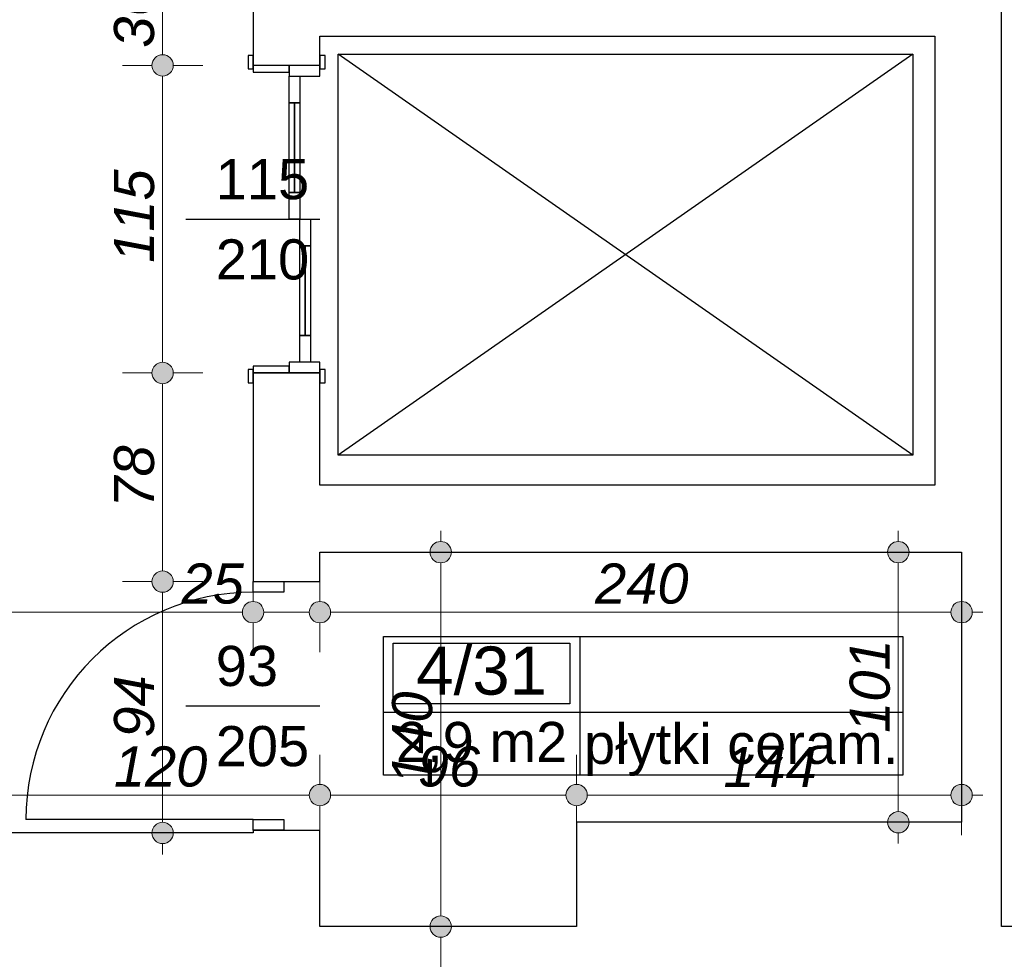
# Model space of a CAD drawing. Header units: millimetres. Extents: x -170998 to -45998, y 10557 to 52557.
# Tile 17 of 92: x -136501 to -132818, y 24347 to 27860. Entities that reach past the tile are written whole.
import ezdxf
from ezdxf.enums import TextEntityAlignment as Align

# ---------------------------------------------------------------- set-up
doc = ezdxf.new("R2010")
doc.units = ezdxf.units.MM
doc.header["$MEASUREMENT"] = 0
for name, color, linetype in [('Drzwi', 7, 'Continuous'), ('Obiekt', 7, 'Continuous'), ('Polilinia', 7, 'Continuous'), ('Strefa', 7, 'Continuous'), ('Słup', 7, 'Continuous'), ('Wymiary', 7, 'Continuous'), ('Ściana', 7, 'Continuous')]:
    doc.layers.add(name, color=color, linetype=linetype)
doc.styles.add('Arial', font='txt')
doc.dimstyles.new('GENERATED_STYLE__1', dxfattribs={"dimtxt": 150, "dimasz": 152, "dimexe": 0.18, "dimexo": 0, "dimgap": 0.09, "dimtad": 1, "dimtih": 1, "dimtoh": 1, "dimlfac": 0.1, "dimzin": 0, "dimdsep": 46, "dimtxsty": 'Arial', "dimblk": 'ARROWHEAD_11', "dimblk1": 'ARROWHEAD_11', "dimblk2": 'ARROWHEAD_11', "dimcen": 0.09, "dimclrd": 114, "dimclre": 114, "dimclrt": 114, "dimazin": 0, "dimtfac": 1, "dimtdec": 4, "dimtmove": 0, "dimatfit": 3, "dimfxl": 1, "dimtolj": 1, "dimtzin": 0, "dimarcsym": 0})
doc.dimstyles.new('GENERATED_STYLE__2', dxfattribs={"dimtxt": 150, "dimasz": 152, "dimexe": 0.18, "dimexo": 0, "dimgap": 0.09, "dimtad": 1, "dimlfac": 0.1, "dimzin": 0, "dimdsep": 46, "dimtxsty": 'Arial', "dimblk": 'ARROWHEAD_11', "dimblk1": 'ARROWHEAD_11', "dimblk2": 'ARROWHEAD_11', "dimcen": 0.09, "dimclrd": 114, "dimclre": 114, "dimclrt": 114, "dimazin": 0, "dimtfac": 1, "dimtdec": 4, "dimtmove": 0, "dimatfit": 3, "dimfxl": 1, "dimtolj": 1, "dimtzin": 0, "dimarcsym": 0})

# ---------------------------------------------------------------- blocks, each defined once
blk = doc.blocks.new('_4_31_31', base_point=(-134406.3, 25271.5))
at = {"layer": 'Strefa'}
for p, q in [((-135140.3, 25554.4), (-133198.1, 25554.4)), ((-135140.3, 25035.8), (-135140.3, 25554.4)), ((-135103.6, 25528.4), (-134443, 25528.4)), ((-135103.6, 25302.1), (-135103.6, 25528.4)), ((-134443, 25528.4), (-134443, 25302.1)), ((-134406.3, 25554.4), (-134406.3, 25035.8)), ((-133198.1, 25554.4), (-133198.1, 25035.8)), ((-135140.3, 25271.5), (-133198.1, 25271.5)), ((-134443, 25302.1), (-135103.6, 25302.1)), ((-133198.1, 25035.8), (-135140.3, 25035.8))]:
    blk.add_line(p, q, dxfattribs=at)
at = {"layer": 'Strefa', "style": 'Arial'}
for tag, height, p in [('ROOM_NUMBER', 180, (-134773.3, 25426.4)), ('ROOM_CALC_AREA', 150, (-134773.3, 25159.4)), ('floor_f', 150, (-133802.2, 25152.4))]:
    blk.add_attdef(tag, text='', height=height, dxfattribs=at).set_placement(p, align=Align.MIDDLE_CENTER)
blk = doc.blocks.new('*D128')
at = {"layer": 'Wymiary', "linetype": 'Continuous', "lineweight": 13}
for points in [[(-136158, 23947.8), (-136161.1, 23963.1), (-136169.7, 23976.1), (-136182.7, 23984.7), (-136198, 23987.8), (-136213.3, 23984.7), (-136226.3, 23976.1), (-136235, 23963.1), (-136238, 23947.8), (-136235, 23932.5), (-136226.3, 23919.5), (-136213.3, 23910.8), (-136198, 23907.8), (-136182.7, 23910.8), (-136169.7, 23919.5), (-136161.1, 23932.5)], [(-129208, 23947.8), (-129211.1, 23963.1), (-129219.7, 23976.1), (-129232.7, 23984.7), (-129248, 23987.8), (-129263.3, 23984.7), (-129276.3, 23976.1), (-129285, 23963.1), (-129288, 23947.8), (-129285, 23932.5), (-129276.3, 23919.5), (-129263.3, 23910.8), (-129248, 23907.8), (-129232.7, 23910.8), (-129219.7, 23919.5), (-129211.1, 23932.5)]]:
    blk.add_hatch(color=114, dxfattribs=at).paths.add_polyline_path(points)
at = {"layer": 'Wymiary', "color": 114, "lineweight": 13}
for p, q in [((-136198, 23987.8), (-136198, 24097.8)), ((-129248, 23987.8), (-129248, 24097.8)), ((-136158, 23947.8), (-129288, 23947.8)), ((-136198, 23797.8), (-136198, 23907.8)), ((-129248, 23797.8), (-129248, 23907.8))]:
    blk.add_line(p, q, dxfattribs=at)
for centre in [(-136198, 23947.8), (-129248, 23947.8)]:
    blk.add_circle(centre, 40, dxfattribs=at)
at = {"layer": 'Wymiary', "color": 114, "lineweight": 13, "char_height": 150, "attachment_point": 7, "style": 'Arial'}
for s, insert in [('\\A1;{\\fArial|b0|i1|c238|p38;15}', (-136158, 23977.8)), ('\\A1;{\\fArial|b0|i1|c238|p38;695}', (-132893.8, 23977.8)), ('\\A1;{\\fArial|b0|i1|c238|p38;15}', (-129515.7, 23977.8))]:
    blk.add_mtext(s, dxfattribs=dict(at, insert=insert))
blk = doc.blocks.new('ARROWHEAD_11')
at = {"color": 0, "linetype": 'Continuous', "lineweight": 0}
blk.add_line((0, 0), (-1, 0), dxfattribs=at)
at = {"color": 0, "linetype": 'Continuous', "lineweight": 0, "const_width": 0.25, "flags": 128}
blk.add_lwpolyline([(-0.125, 0, 1), (0.125, 0, 1)], format="xyb", close=True, dxfattribs=at)
blk = doc.blocks.new('*D223')
at = {"layer": 'Wymiary', "linetype": 'Continuous', "lineweight": 13}
for points in [[(-138458, 29971.8), (-138461.1, 29987.1), (-138469.7, 30000.1), (-138482.7, 30008.8), (-138498, 30011.8), (-138513.3, 30008.8), (-138526.3, 30000.1), (-138535, 29987.1), (-138538, 29971.8), (-138535, 29956.5), (-138526.3, 29943.5), (-138513.3, 29934.8), (-138498, 29931.8), (-138482.7, 29934.8), (-138469.7, 29943.5), (-138461.1, 29956.5)], [(-135588, 29971.8), (-135591.1, 29987.1), (-135599.7, 30000.1), (-135612.7, 30008.8), (-135628, 30011.8), (-135643.3, 30008.8), (-135656.3, 30000.1), (-135665, 29987.1), (-135668, 29971.8), (-135665, 29956.5), (-135656.3, 29943.5), (-135643.3, 29934.8), (-135628, 29931.8), (-135612.7, 29934.8), (-135599.7, 29943.5), (-135591.1, 29956.5)]]:
    blk.add_hatch(color=114, dxfattribs=at).paths.add_polyline_path(points)
at = {"layer": 'Wymiary', "color": 114, "lineweight": 13}
for p, q in [((-138498, 30011.8), (-138498, 30121.8)), ((-135628, 30011.8), (-135628, 30121.8)), ((-138578, 29971.8), (-138538, 29971.8)), ((-138458, 29971.8), (-135668, 29971.8)), ((-138498, 29821.8), (-138498, 29931.8)), ((-135628, 29821.8), (-135628, 29931.8))]:
    blk.add_line(p, q, dxfattribs=at)
for centre in [(-138498, 29971.8), (-135628, 29971.8)]:
    blk.add_circle(centre, 40, dxfattribs=at)
at = {"layer": 'Wymiary', "color": 114, "lineweight": 13, "insert": (-137233.8, 30001.8), "char_height": 150, "attachment_point": 7, "style": 'Arial'}
blk.add_mtext('\\A1;{\\fArial|b0|i1|c238|p38;287}', dxfattribs=at)
blk = doc.blocks.new('*D225')
at = {"layer": 'Wymiary', "linetype": 'Continuous', "lineweight": 13}
for points in [[(-135926.5, 25759.3), (-135929.5, 25774.6), (-135938.2, 25787.6), (-135951.1, 25796.2), (-135966.5, 25799.3), (-135981.8, 25796.2), (-135994.7, 25787.6), (-136003.4, 25774.6), (-136006.5, 25759.3), (-136003.4, 25744), (-135994.7, 25731), (-135981.8, 25722.3), (-135966.5, 25719.3), (-135951.1, 25722.3), (-135938.2, 25731), (-135929.5, 25744)], [(-135926.5, 24819.3), (-135929.5, 24834.6), (-135938.2, 24847.6), (-135951.1, 24856.2), (-135966.5, 24859.3), (-135981.8, 24856.2), (-135994.7, 24847.6), (-136003.4, 24834.6), (-136006.5, 24819.3), (-136003.4, 24804), (-135994.7, 24791), (-135981.8, 24782.3), (-135966.5, 24779.3), (-135951.1, 24782.3), (-135938.2, 24791), (-135929.5, 24804)]]:
    blk.add_hatch(color=114, dxfattribs=at).paths.add_polyline_path(points)
at = {"layer": 'Wymiary', "color": 114, "lineweight": 13}
for p, q in [((-136006.5, 25759.3), (-136116.5, 25759.3)), ((-135816.5, 25759.3), (-135926.5, 25759.3)), ((-135966.5, 24859.3), (-135966.5, 25719.3)), ((-136006.5, 24819.3), (-136116.5, 24819.3)), ((-135816.5, 24819.3), (-135926.5, 24819.3)), ((-135966.5, 24739.3), (-135966.5, 24779.3))]:
    blk.add_line(p, q, dxfattribs=at)
for centre in [(-135966.5, 25759.3), (-135966.5, 24819.3)]:
    blk.add_circle(centre, 40, dxfattribs=at)
at = {"layer": 'Wymiary', "color": 114, "lineweight": 13, "insert": (-135996.5, 25175.5), "char_height": 150, "attachment_point": 7, "rotation": 90, "style": 'Arial'}
blk.add_mtext('\\A1;{\\fArial|b0|i1|c238|p38;94}', dxfattribs=at)
blk = doc.blocks.new('*D226')
at = {"layer": 'Wymiary', "linetype": 'Continuous', "lineweight": 13}
for points in [[(-135926.5, 26539.3), (-135929.5, 26554.6), (-135938.2, 26567.6), (-135951.1, 26576.2), (-135966.5, 26579.3), (-135981.8, 26576.2), (-135994.7, 26567.6), (-136003.4, 26554.6), (-136006.5, 26539.3), (-136003.4, 26524), (-135994.7, 26511), (-135981.8, 26502.3), (-135966.5, 26499.3), (-135951.1, 26502.3), (-135938.2, 26511), (-135929.5, 26524)], [(-135926.5, 25759.3), (-135929.5, 25774.6), (-135938.2, 25787.6), (-135951.1, 25796.2), (-135966.5, 25799.3), (-135981.8, 25796.2), (-135994.7, 25787.6), (-136003.4, 25774.6), (-136006.5, 25759.3), (-136003.4, 25744), (-135994.7, 25731), (-135981.8, 25722.3), (-135966.5, 25719.3), (-135951.1, 25722.3), (-135938.2, 25731), (-135929.5, 25744)]]:
    blk.add_hatch(color=114, dxfattribs=at).paths.add_polyline_path(points)
at = {"layer": 'Wymiary', "color": 114, "lineweight": 13}
for p, q in [((-136006.5, 26539.3), (-136116.5, 26539.3)), ((-135816.5, 26539.3), (-135926.5, 26539.3)), ((-135966.5, 25799.3), (-135966.5, 26499.3)), ((-136006.5, 25759.3), (-136116.5, 25759.3)), ((-135816.5, 25759.3), (-135926.5, 25759.3))]:
    blk.add_line(p, q, dxfattribs=at)
for centre in [(-135966.5, 26539.3), (-135966.5, 25759.3)]:
    blk.add_circle(centre, 40, dxfattribs=at)
at = {"layer": 'Wymiary', "color": 114, "lineweight": 13, "insert": (-135996.5, 26035.5), "char_height": 150, "attachment_point": 7, "rotation": 90, "style": 'Arial'}
blk.add_mtext('\\A1;{\\fArial|b0|i1|c238|p38;78}', dxfattribs=at)
blk = doc.blocks.new('*D227')
at = {"layer": 'Wymiary', "linetype": 'Continuous', "lineweight": 13}
for points in [[(-135926.5, 27689.3), (-135929.5, 27704.6), (-135938.2, 27717.6), (-135951.1, 27726.2), (-135966.5, 27729.3), (-135981.8, 27726.2), (-135994.7, 27717.6), (-136003.4, 27704.6), (-136006.5, 27689.3), (-136003.4, 27674), (-135994.7, 27661), (-135981.8, 27652.3), (-135966.5, 27649.3), (-135951.1, 27652.3), (-135938.2, 27661), (-135929.5, 27674)], [(-135926.5, 26539.3), (-135929.5, 26554.6), (-135938.2, 26567.6), (-135951.1, 26576.2), (-135966.5, 26579.3), (-135981.8, 26576.2), (-135994.7, 26567.6), (-136003.4, 26554.6), (-136006.5, 26539.3), (-136003.4, 26524), (-135994.7, 26511), (-135981.8, 26502.3), (-135966.5, 26499.3), (-135951.1, 26502.3), (-135938.2, 26511), (-135929.5, 26524)]]:
    blk.add_hatch(color=114, dxfattribs=at).paths.add_polyline_path(points)
at = {"layer": 'Wymiary', "color": 114, "lineweight": 13}
for p, q in [((-136006.5, 27689.3), (-136116.5, 27689.3)), ((-135816.5, 27689.3), (-135926.5, 27689.3)), ((-135966.5, 26579.3), (-135966.5, 27649.3)), ((-136006.5, 26539.3), (-136116.5, 26539.3)), ((-135816.5, 26539.3), (-135926.5, 26539.3))]:
    blk.add_line(p, q, dxfattribs=at)
for centre in [(-135966.5, 27689.3), (-135966.5, 26539.3)]:
    blk.add_circle(centre, 40, dxfattribs=at)
at = {"layer": 'Wymiary', "color": 114, "lineweight": 13, "insert": (-135996.5, 26951.1), "char_height": 150, "attachment_point": 7, "rotation": 90, "style": 'Arial'}
blk.add_mtext('\\A1;{\\fArial|b0|i1|c238|p38;115}', dxfattribs=at)
blk = doc.blocks.new('*D228')
at = {"layer": 'Wymiary', "linetype": 'Continuous', "lineweight": 13}
for points in [[(-135926.5, 28049.3), (-135929.5, 28064.6), (-135938.2, 28077.6), (-135951.1, 28086.2), (-135966.5, 28089.3), (-135981.8, 28086.2), (-135994.7, 28077.6), (-136003.4, 28064.6), (-136006.5, 28049.3), (-136003.4, 28034), (-135994.7, 28021), (-135981.8, 28012.3), (-135966.5, 28009.3), (-135951.1, 28012.3), (-135938.2, 28021), (-135929.5, 28034)], [(-135926.5, 27689.3), (-135929.5, 27704.6), (-135938.2, 27717.6), (-135951.1, 27726.2), (-135966.5, 27729.3), (-135981.8, 27726.2), (-135994.7, 27717.6), (-136003.4, 27704.6), (-136006.5, 27689.3), (-136003.4, 27674), (-135994.7, 27661), (-135981.8, 27652.3), (-135966.5, 27649.3), (-135951.1, 27652.3), (-135938.2, 27661), (-135929.5, 27674)]]:
    blk.add_hatch(color=114, dxfattribs=at).paths.add_polyline_path(points)
at = {"layer": 'Wymiary', "color": 114, "lineweight": 13}
for p, q in [((-136006.5, 28049.3), (-136116.5, 28049.3)), ((-135816.5, 28049.3), (-135926.5, 28049.3)), ((-135966.5, 27729.3), (-135966.5, 28009.3)), ((-136006.5, 27689.3), (-136116.5, 27689.3)), ((-135816.5, 27689.3), (-135926.5, 27689.3))]:
    blk.add_line(p, q, dxfattribs=at)
for centre in [(-135966.5, 28049.3), (-135966.5, 27689.3)]:
    blk.add_circle(centre, 40, dxfattribs=at)
at = {"layer": 'Wymiary', "color": 114, "lineweight": 13, "insert": (-135996.5, 27755.5), "char_height": 150, "attachment_point": 7, "rotation": 90, "style": 'Arial'}
blk.add_mtext('\\A1;{\\fArial|b0|i1|c238|p38;36}', dxfattribs=at)
blk = doc.blocks.new('*D234')
at = {"layer": 'Wymiary', "linetype": 'Continuous', "lineweight": 13}
for points in [[(-138090.3, 31399.3), (-138093.3, 31414.6), (-138102, 31427.6), (-138115, 31436.2), (-138130.3, 31439.3), (-138145.6, 31436.2), (-138158.6, 31427.6), (-138167.2, 31414.6), (-138170.3, 31399.3), (-138167.2, 31384), (-138158.6, 31371), (-138145.6, 31362.3), (-138130.3, 31359.3), (-138115, 31362.3), (-138102, 31371), (-138093.3, 31384)], [(-138090.3, 24819.3), (-138093.3, 24834.6), (-138102, 24847.6), (-138115, 24856.2), (-138130.3, 24859.3), (-138145.6, 24856.2), (-138158.6, 24847.6), (-138167.2, 24834.6), (-138170.3, 24819.3), (-138167.2, 24804), (-138158.6, 24791), (-138145.6, 24782.3), (-138130.3, 24779.3), (-138115, 24782.3), (-138102, 24791), (-138093.3, 24804)]]:
    blk.add_hatch(color=114, dxfattribs=at).paths.add_polyline_path(points)
at = {"layer": 'Wymiary', "color": 114, "lineweight": 13}
for p, q in [((-138170.3, 31399.3), (-138280.3, 31399.3)), ((-137980.3, 31399.3), (-138090.3, 31399.3)), ((-138130.3, 24859.3), (-138130.3, 31359.3)), ((-138170.3, 24819.3), (-138280.3, 24819.3)), ((-137980.3, 24819.3), (-138090.3, 24819.3))]:
    blk.add_line(p, q, dxfattribs=at)
for centre in [(-138130.3, 31399.3), (-138130.3, 24819.3)]:
    blk.add_circle(centre, 40, dxfattribs=at)
at = {"layer": 'Wymiary', "color": 114, "lineweight": 13, "insert": (-138160.3, 27938.5), "char_height": 150, "attachment_point": 7, "rotation": 90, "style": 'Arial'}
blk.add_mtext('\\A1;{\\fArial|b0|i1|c238|p38;658}', dxfattribs=at)
blk = doc.blocks.new('*D251')
at = {"layer": 'Wymiary', "linetype": 'Continuous', "lineweight": 13}
for points in [[(-138458, 25644.8), (-138461.1, 25660.1), (-138469.7, 25673.1), (-138482.7, 25681.8), (-138498, 25684.8), (-138513.3, 25681.8), (-138526.3, 25673.1), (-138535, 25660.1), (-138538, 25644.8), (-138535, 25629.5), (-138526.3, 25616.5), (-138513.3, 25607.8), (-138498, 25604.8), (-138482.7, 25607.8), (-138469.7, 25616.5), (-138461.1, 25629.5)], [(-135588, 25644.8), (-135591.1, 25660.1), (-135599.7, 25673.1), (-135612.7, 25681.8), (-135628, 25684.8), (-135643.3, 25681.8), (-135656.3, 25673.1), (-135665, 25660.1), (-135668, 25644.8), (-135665, 25629.5), (-135656.3, 25616.5), (-135643.3, 25607.8), (-135628, 25604.8), (-135612.7, 25607.8), (-135599.7, 25616.5), (-135591.1, 25629.5)]]:
    blk.add_hatch(color=114, dxfattribs=at).paths.add_polyline_path(points)
at = {"layer": 'Wymiary', "color": 114, "lineweight": 13}
for p, q in [((-138498, 25684.8), (-138498, 25794.8)), ((-135628, 25684.8), (-135628, 25794.8)), ((-138578, 25644.8), (-138538, 25644.8)), ((-138458, 25644.8), (-135668, 25644.8)), ((-138498, 25494.8), (-138498, 25604.8)), ((-135628, 25494.8), (-135628, 25604.8))]:
    blk.add_line(p, q, dxfattribs=at)
for centre in [(-138498, 25644.8), (-135628, 25644.8)]:
    blk.add_circle(centre, 40, dxfattribs=at)
at = {"layer": 'Wymiary', "color": 114, "lineweight": 13, "char_height": 150, "attachment_point": 7, "style": 'Arial'}
for s, insert in [('\\A1;{\\fArial|b0|i1|c238|p38;287}', (-137347.6, 25674.8)), ('\\A1;{\\fArial|b0|i1|c238|p38;25}', (-135895.7, 25674.8))]:
    blk.add_mtext(s, dxfattribs=dict(at, insert=insert))
blk = doc.blocks.new('*D252')
at = {"layer": 'Wymiary', "linetype": 'Continuous', "lineweight": 13}
for points in [[(-135588, 25644.8), (-135591.1, 25660.1), (-135599.7, 25673.1), (-135612.7, 25681.8), (-135628, 25684.8), (-135643.3, 25681.8), (-135656.3, 25673.1), (-135665, 25660.1), (-135668, 25644.8), (-135665, 25629.5), (-135656.3, 25616.5), (-135643.3, 25607.8), (-135628, 25604.8), (-135612.7, 25607.8), (-135599.7, 25616.5), (-135591.1, 25629.5)], [(-135338, 25644.8), (-135341.1, 25660.1), (-135349.7, 25673.1), (-135362.7, 25681.8), (-135378, 25684.8), (-135393.3, 25681.8), (-135406.3, 25673.1), (-135415, 25660.1), (-135418, 25644.8), (-135415, 25629.5), (-135406.3, 25616.5), (-135393.3, 25607.8), (-135378, 25604.8), (-135362.7, 25607.8), (-135349.7, 25616.5), (-135341.1, 25629.5)]]:
    blk.add_hatch(color=114, dxfattribs=at).paths.add_polyline_path(points)
at = {"layer": 'Wymiary', "color": 114, "lineweight": 13}
for p, q in [((-135628, 25684.8), (-135628, 25794.8)), ((-135378, 25684.8), (-135378, 25794.8)), ((-135588, 25644.8), (-135418, 25644.8)), ((-135628, 25494.8), (-135628, 25604.8)), ((-135378, 25494.8), (-135378, 25604.8))]:
    blk.add_line(p, q, dxfattribs=at)
for centre in [(-135628, 25644.8), (-135378, 25644.8)]:
    blk.add_circle(centre, 40, dxfattribs=at)
blk = doc.blocks.new('*D253')
at = {"layer": 'Wymiary', "linetype": 'Continuous', "lineweight": 13}
for points in [[(-135338, 25644.8), (-135341.1, 25660.1), (-135349.7, 25673.1), (-135362.7, 25681.8), (-135378, 25684.8), (-135393.3, 25681.8), (-135406.3, 25673.1), (-135415, 25660.1), (-135418, 25644.8), (-135415, 25629.5), (-135406.3, 25616.5), (-135393.3, 25607.8), (-135378, 25604.8), (-135362.7, 25607.8), (-135349.7, 25616.5), (-135341.1, 25629.5)], [(-132938, 25644.8), (-132941.1, 25660.1), (-132949.7, 25673.1), (-132962.7, 25681.8), (-132978, 25684.8), (-132993.3, 25681.8), (-133006.3, 25673.1), (-133015, 25660.1), (-133018, 25644.8), (-133015, 25629.5), (-133006.3, 25616.5), (-132993.3, 25607.8), (-132978, 25604.8), (-132962.7, 25607.8), (-132949.7, 25616.5), (-132941.1, 25629.5)]]:
    blk.add_hatch(color=114, dxfattribs=at).paths.add_polyline_path(points)
at = {"layer": 'Wymiary', "color": 114, "lineweight": 13}
for p, q in [((-135378, 25684.8), (-135378, 25794.8)), ((-132978, 25684.8), (-132978, 25794.8)), ((-135338, 25644.8), (-133018, 25644.8)), ((-132938, 25644.8), (-132898, 25644.8)), ((-135378, 25494.8), (-135378, 25604.8)), ((-132978, 25494.8), (-132978, 25604.8))]:
    blk.add_line(p, q, dxfattribs=at)
for centre in [(-135378, 25644.8), (-132978, 25644.8)]:
    blk.add_circle(centre, 40, dxfattribs=at)
at = {"layer": 'Wymiary', "color": 114, "lineweight": 13, "insert": (-134348.8, 25674.8), "char_height": 150, "attachment_point": 7, "style": 'Arial'}
blk.add_mtext('\\A1;{\\fArial|b0|i1|c238|p38;240}', dxfattribs=at)
blk = doc.blocks.new('*D255')
at = {"layer": 'Wymiary', "linetype": 'Continuous', "lineweight": 13}
for points in [[(-136538, 24960.8), (-136541.1, 24976.1), (-136549.7, 24989.1), (-136562.7, 24997.8), (-136578, 25000.8), (-136593.3, 24997.8), (-136606.3, 24989.1), (-136615, 24976.1), (-136618, 24960.8), (-136615, 24945.5), (-136606.3, 24932.6), (-136593.3, 24923.9), (-136578, 24920.8), (-136562.7, 24923.9), (-136549.7, 24932.6), (-136541.1, 24945.5)], [(-135338, 24960.8), (-135341.1, 24976.1), (-135349.7, 24989.1), (-135362.7, 24997.8), (-135378, 25000.8), (-135393.3, 24997.8), (-135406.3, 24989.1), (-135415, 24976.1), (-135418, 24960.8), (-135415, 24945.5), (-135406.3, 24932.6), (-135393.3, 24923.9), (-135378, 24920.8), (-135362.7, 24923.9), (-135349.7, 24932.6), (-135341.1, 24945.5)]]:
    blk.add_hatch(color=114, dxfattribs=at).paths.add_polyline_path(points)
at = {"layer": 'Wymiary', "color": 114, "lineweight": 13}
for p, q in [((-136578, 25000.8), (-136578, 25110.8)), ((-135378, 25000.8), (-135378, 25110.8)), ((-136538, 24960.8), (-135418, 24960.8)), ((-136578, 24810.8), (-136578, 24920.8)), ((-135378, 24810.8), (-135378, 24920.8))]:
    blk.add_line(p, q, dxfattribs=at)
for centre in [(-136578, 24960.8), (-135378, 24960.8)]:
    blk.add_circle(centre, 40, dxfattribs=at)
at = {"layer": 'Wymiary', "color": 114, "lineweight": 13, "insert": (-136148.8, 24990.8), "char_height": 150, "attachment_point": 7, "style": 'Arial'}
blk.add_mtext('\\A1;{\\fArial|b0|i1|c238|p38;120}', dxfattribs=at)
blk = doc.blocks.new('*D256')
at = {"layer": 'Wymiary', "linetype": 'Continuous', "lineweight": 13}
for points in [[(-135338, 24960.8), (-135341.1, 24976.1), (-135349.7, 24989.1), (-135362.7, 24997.8), (-135378, 25000.8), (-135393.3, 24997.8), (-135406.3, 24989.1), (-135415, 24976.1), (-135418, 24960.8), (-135415, 24945.5), (-135406.3, 24932.6), (-135393.3, 24923.9), (-135378, 24920.8), (-135362.7, 24923.9), (-135349.7, 24932.6), (-135341.1, 24945.5)], [(-134378, 24960.8), (-134381.1, 24976.1), (-134389.7, 24989.1), (-134402.7, 24997.8), (-134418, 25000.8), (-134433.3, 24997.8), (-134446.3, 24989.1), (-134455, 24976.1), (-134458, 24960.8), (-134455, 24945.5), (-134446.3, 24932.6), (-134433.3, 24923.9), (-134418, 24920.8), (-134402.7, 24923.9), (-134389.7, 24932.6), (-134381.1, 24945.5)]]:
    blk.add_hatch(color=114, dxfattribs=at).paths.add_polyline_path(points)
at = {"layer": 'Wymiary', "color": 114, "lineweight": 13}
for p, q in [((-135378, 25000.8), (-135378, 25110.8)), ((-134418, 25000.8), (-134418, 25110.8)), ((-135338, 24960.8), (-134458, 24960.8)), ((-135378, 24810.8), (-135378, 24920.8)), ((-134418, 24810.8), (-134418, 24920.8))]:
    blk.add_line(p, q, dxfattribs=at)
for centre in [(-135378, 24960.8), (-134418, 24960.8)]:
    blk.add_circle(centre, 40, dxfattribs=at)
at = {"layer": 'Wymiary', "color": 114, "lineweight": 13, "insert": (-135011.8, 24990.8), "char_height": 150, "attachment_point": 7, "style": 'Arial'}
blk.add_mtext('\\A1;{\\fArial|b0|i1|c238|p38;96}', dxfattribs=at)
blk = doc.blocks.new('*D257')
at = {"layer": 'Wymiary', "linetype": 'Continuous', "lineweight": 13}
for points in [[(-134378, 24960.8), (-134381.1, 24976.1), (-134389.7, 24989.1), (-134402.7, 24997.8), (-134418, 25000.8), (-134433.3, 24997.8), (-134446.3, 24989.1), (-134455, 24976.1), (-134458, 24960.8), (-134455, 24945.5), (-134446.3, 24932.6), (-134433.3, 24923.9), (-134418, 24920.8), (-134402.7, 24923.9), (-134389.7, 24932.6), (-134381.1, 24945.5)], [(-132938, 24960.8), (-132941.1, 24976.1), (-132949.7, 24989.1), (-132962.7, 24997.8), (-132978, 25000.8), (-132993.3, 24997.8), (-133006.3, 24989.1), (-133015, 24976.1), (-133018, 24960.8), (-133015, 24945.5), (-133006.3, 24932.6), (-132993.3, 24923.9), (-132978, 24920.8), (-132962.7, 24923.9), (-132949.7, 24932.6), (-132941.1, 24945.5)]]:
    blk.add_hatch(color=114, dxfattribs=at).paths.add_polyline_path(points)
at = {"layer": 'Wymiary', "color": 114, "lineweight": 13}
for p, q in [((-134418, 25000.8), (-134418, 25110.8)), ((-132978, 25000.8), (-132978, 25110.8)), ((-134378, 24960.8), (-133018, 24960.8)), ((-132938, 24960.8), (-132898, 24960.8)), ((-134418, 24810.8), (-134418, 24920.8)), ((-132978, 24810.8), (-132978, 24920.8))]:
    blk.add_line(p, q, dxfattribs=at)
for centre in [(-134418, 24960.8), (-132978, 24960.8)]:
    blk.add_circle(centre, 40, dxfattribs=at)
at = {"layer": 'Wymiary', "color": 114, "lineweight": 13, "insert": (-133868.8, 24990.8), "char_height": 150, "attachment_point": 7, "style": 'Arial'}
blk.add_mtext('\\A1;{\\fArial|b0|i1|c238|p38;144}', dxfattribs=at)
blk = doc.blocks.new('*D258')
at = {"layer": 'Wymiary', "linetype": 'Continuous', "lineweight": 13}
for points in [[(-134886.2, 25869.3), (-134889.2, 25884.6), (-134897.9, 25897.6), (-134910.9, 25906.2), (-134926.2, 25909.3), (-134941.5, 25906.2), (-134954.4, 25897.6), (-134963.1, 25884.6), (-134966.2, 25869.3), (-134963.1, 25854), (-134954.4, 25841), (-134941.5, 25832.3), (-134926.2, 25829.3), (-134910.9, 25832.3), (-134897.9, 25841), (-134889.2, 25854)], [(-134886.2, 24469.3), (-134889.2, 24484.6), (-134897.9, 24497.6), (-134910.9, 24506.2), (-134926.2, 24509.3), (-134941.5, 24506.2), (-134954.4, 24497.6), (-134963.1, 24484.6), (-134966.2, 24469.3), (-134963.1, 24454), (-134954.4, 24441), (-134941.5, 24432.3), (-134926.2, 24429.3), (-134910.9, 24432.3), (-134897.9, 24441), (-134889.2, 24454)]]:
    blk.add_hatch(color=114, dxfattribs=at).paths.add_polyline_path(points)
at = {"layer": 'Wymiary', "color": 114, "lineweight": 13}
for p, q in [((-134926.2, 25909.3), (-134926.2, 25949.3)), ((-134966.2, 25869.3), (-135076.2, 25869.3)), ((-134776.2, 25869.3), (-134886.2, 25869.3)), ((-134926.2, 24509.3), (-134926.2, 25829.3)), ((-134966.2, 24469.3), (-135076.2, 24469.3)), ((-134776.2, 24469.3), (-134886.2, 24469.3)), ((-134926.2, 24389.3), (-134926.2, 24429.3))]:
    blk.add_line(p, q, dxfattribs=at)
for centre in [(-134926.2, 25869.3), (-134926.2, 24469.3)]:
    blk.add_circle(centre, 40, dxfattribs=at)
at = {"layer": 'Wymiary', "color": 114, "lineweight": 13, "insert": (-134956.2, 24998.5), "char_height": 150, "attachment_point": 7, "rotation": 90, "style": 'Arial'}
blk.add_mtext('\\A1;{\\fArial|b0|i1|c238|p38;140}', dxfattribs=at)
blk = doc.blocks.new('*D550')
at = {"layer": 'Wymiary', "linetype": 'Continuous', "lineweight": 13}
for points in [[(-132788, 31126.1), (-132791.1, 31141.4), (-132799.7, 31154.4), (-132812.7, 31163), (-132828, 31166.1), (-132843.3, 31163), (-132856.3, 31154.4), (-132865, 31141.4), (-132868, 31126.1), (-132865, 31110.8), (-132856.3, 31097.8), (-132843.3, 31089.1), (-132828, 31086.1), (-132812.7, 31089.1), (-132799.7, 31097.8), (-132791.1, 31110.8)], [(-129208, 31126.1), (-129211.1, 31141.4), (-129219.7, 31154.4), (-129232.7, 31163), (-129248, 31166.1), (-129263.3, 31163), (-129276.3, 31154.4), (-129285, 31141.4), (-129288, 31126.1), (-129285, 31110.8), (-129276.3, 31097.8), (-129263.3, 31089.1), (-129248, 31086.1), (-129232.7, 31089.1), (-129219.7, 31097.8), (-129211.1, 31110.8)]]:
    blk.add_hatch(color=114, dxfattribs=at).paths.add_polyline_path(points)
at = {"layer": 'Wymiary', "color": 114, "lineweight": 13}
for p, q in [((-132828, 31166.1), (-132828, 31276.1)), ((-129248, 31166.1), (-129248, 31276.1)), ((-132788, 31126.1), (-129288, 31126.1)), ((-132828, 30976.1), (-132828, 31086.1)), ((-129248, 30976.1), (-129248, 31086.1))]:
    blk.add_line(p, q, dxfattribs=at)
for centre in [(-132828, 31126.1), (-129248, 31126.1)]:
    blk.add_circle(centre, 40, dxfattribs=at)
at = {"layer": 'Wymiary', "color": 114, "lineweight": 13, "insert": (-131208.8, 31156.1), "char_height": 150, "attachment_point": 7, "style": 'Arial'}
blk.add_mtext('\\A1;{\\fArial|b0|i1|c238|p38;358}', dxfattribs=at)
blk = doc.blocks.new('*D615')
at = {"layer": 'Wymiary', "linetype": 'Continuous', "lineweight": 13}
for points in [[(-134886.2, 24469.3), (-134889.2, 24484.6), (-134897.9, 24497.6), (-134910.9, 24506.2), (-134926.2, 24509.3), (-134941.5, 24506.2), (-134954.4, 24497.6), (-134963.1, 24484.6), (-134966.2, 24469.3), (-134963.1, 24454), (-134954.4, 24441), (-134941.5, 24432.3), (-134926.2, 24429.3), (-134910.9, 24432.3), (-134897.9, 24441), (-134889.2, 24454)], [(-134886.2, 24249.3), (-134889.2, 24264.6), (-134897.9, 24277.6), (-134910.9, 24286.2), (-134926.2, 24289.3), (-134941.5, 24286.2), (-134954.4, 24277.6), (-134963.1, 24264.6), (-134966.2, 24249.3), (-134963.1, 24234), (-134954.4, 24221), (-134941.5, 24212.3), (-134926.2, 24209.3), (-134910.9, 24212.3), (-134897.9, 24221), (-134889.2, 24234)]]:
    blk.add_hatch(color=114, dxfattribs=at).paths.add_polyline_path(points)
at = {"layer": 'Wymiary', "color": 114, "lineweight": 13}
for p, q in [((-134926.2, 24509.3), (-134926.2, 24549.3)), ((-134966.2, 24469.3), (-135076.2, 24469.3)), ((-134776.2, 24469.3), (-134886.2, 24469.3)), ((-134926.2, 24289.3), (-134926.2, 24429.3)), ((-134966.2, 24249.3), (-135076.2, 24249.3)), ((-134776.2, 24249.3), (-134886.2, 24249.3))]:
    blk.add_line(p, q, dxfattribs=at)
for centre in [(-134926.2, 24469.3), (-134926.2, 24249.3)]:
    blk.add_circle(centre, 40, dxfattribs=at)
blk = doc.blocks.new('*D616')
at = {"layer": 'Wymiary', "linetype": 'Continuous', "lineweight": 13}
for points in [[(-133174.5, 25869.3), (-133177.5, 25884.6), (-133186.2, 25897.6), (-133199.2, 25906.2), (-133214.5, 25909.3), (-133229.8, 25906.2), (-133242.8, 25897.6), (-133251.4, 25884.6), (-133254.5, 25869.3), (-133251.4, 25854), (-133242.8, 25841), (-133229.8, 25832.3), (-133214.5, 25829.3), (-133199.2, 25832.3), (-133186.2, 25841), (-133177.5, 25854)], [(-133174.5, 24859.3), (-133177.5, 24874.6), (-133186.2, 24887.6), (-133199.2, 24896.2), (-133214.5, 24899.3), (-133229.8, 24896.2), (-133242.8, 24887.6), (-133251.4, 24874.6), (-133254.5, 24859.3), (-133251.4, 24844), (-133242.8, 24831), (-133229.8, 24822.3), (-133214.5, 24819.3), (-133199.2, 24822.3), (-133186.2, 24831), (-133177.5, 24844)]]:
    blk.add_hatch(color=114, dxfattribs=at).paths.add_polyline_path(points)
at = {"layer": 'Wymiary', "color": 114, "lineweight": 13}
for p, q in [((-133214.5, 25909.3), (-133214.5, 25949.3)), ((-133254.5, 25869.3), (-133364.5, 25869.3)), ((-133064.5, 25869.3), (-133174.5, 25869.3)), ((-133214.5, 24899.3), (-133214.5, 25829.3)), ((-133254.5, 24859.3), (-133364.5, 24859.3)), ((-133064.5, 24859.3), (-133174.5, 24859.3)), ((-133214.5, 24779.3), (-133214.5, 24819.3))]:
    blk.add_line(p, q, dxfattribs=at)
for centre in [(-133214.5, 25869.3), (-133214.5, 24859.3)]:
    blk.add_circle(centre, 40, dxfattribs=at)
at = {"layer": 'Wymiary', "color": 114, "lineweight": 13, "insert": (-133244.5, 25193.5), "char_height": 150, "attachment_point": 7, "rotation": 90, "style": 'Arial'}
blk.add_mtext('\\A1;{\\fArial|b0|i1|c238|p38;101}', dxfattribs=at)
blk = doc.blocks.new('*D621')
at = {"layer": 'Wymiary', "linetype": 'Continuous', "lineweight": 13}
for points in [[(-130362.2, 24469.3), (-130365.2, 24484.6), (-130373.9, 24497.6), (-130386.9, 24506.2), (-130402.2, 24509.3), (-130417.5, 24506.2), (-130430.5, 24497.6), (-130439.1, 24484.6), (-130442.2, 24469.3), (-130439.1, 24454), (-130430.5, 24441), (-130417.5, 24432.3), (-130402.2, 24429.3), (-130386.9, 24432.3), (-130373.9, 24441), (-130365.2, 24454)], [(-130362.2, 24249.3), (-130365.2, 24264.6), (-130373.9, 24277.6), (-130386.9, 24286.2), (-130402.2, 24289.3), (-130417.5, 24286.2), (-130430.5, 24277.6), (-130439.1, 24264.6), (-130442.2, 24249.3), (-130439.1, 24234), (-130430.5, 24221), (-130417.5, 24212.3), (-130402.2, 24209.3), (-130386.9, 24212.3), (-130373.9, 24221), (-130365.2, 24234)]]:
    blk.add_hatch(color=114, dxfattribs=at).paths.add_polyline_path(points)
at = {"layer": 'Wymiary', "color": 114, "lineweight": 13}
for p, q in [((-130442.2, 24469.3), (-130552.2, 24469.3)), ((-130252.2, 24469.3), (-130362.2, 24469.3)), ((-130402.2, 24289.3), (-130402.2, 24429.3)), ((-130442.2, 24249.3), (-130552.2, 24249.3)), ((-130252.2, 24249.3), (-130362.2, 24249.3))]:
    blk.add_line(p, q, dxfattribs=at)
for centre in [(-130402.2, 24469.3), (-130402.2, 24249.3)]:
    blk.add_circle(centre, 40, dxfattribs=at)
blk = doc.blocks.new('*D622')
at = {"layer": 'Wymiary', "linetype": 'Continuous', "lineweight": 13}
for points in [[(-130362.2, 31799.3), (-130365.2, 31814.6), (-130373.9, 31827.6), (-130386.9, 31836.2), (-130402.2, 31839.3), (-130417.5, 31836.2), (-130430.5, 31827.6), (-130439.1, 31814.6), (-130442.2, 31799.3), (-130439.1, 31784), (-130430.5, 31771), (-130417.5, 31762.3), (-130402.2, 31759.3), (-130386.9, 31762.3), (-130373.9, 31771), (-130365.2, 31784)], [(-130362.2, 24469.3), (-130365.2, 24484.6), (-130373.9, 24497.6), (-130386.9, 24506.2), (-130402.2, 24509.3), (-130417.5, 24506.2), (-130430.5, 24497.6), (-130439.1, 24484.6), (-130442.2, 24469.3), (-130439.1, 24454), (-130430.5, 24441), (-130417.5, 24432.3), (-130402.2, 24429.3), (-130386.9, 24432.3), (-130373.9, 24441), (-130365.2, 24454)]]:
    blk.add_hatch(color=114, dxfattribs=at).paths.add_polyline_path(points)
at = {"layer": 'Wymiary', "color": 114, "lineweight": 13}
for p, q in [((-130442.2, 31799.3), (-130552.2, 31799.3)), ((-130252.2, 31799.3), (-130362.2, 31799.3)), ((-130402.2, 24509.3), (-130402.2, 31759.3)), ((-130442.2, 24469.3), (-130552.2, 24469.3)), ((-130252.2, 24469.3), (-130362.2, 24469.3))]:
    blk.add_line(p, q, dxfattribs=at)
for centre in [(-130402.2, 31799.3), (-130402.2, 24469.3)]:
    blk.add_circle(centre, 40, dxfattribs=at)
at = {"layer": 'Wymiary', "color": 114, "lineweight": 13, "char_height": 150, "attachment_point": 7, "rotation": 90, "style": 'Arial'}
for s, insert in [('\\A1;{\\fArial|b0|i1|c238|p38;15}', (-130432.2, 31531.6)), ('\\A1;{\\fArial|b0|i1|c238|p38;733}', (-130432.2, 27849.7))]:
    blk.add_mtext(s, dxfattribs=dict(at, insert=insert))

msp = doc.modelspace()

# ---------------------------------------------------------------- linework, layer by layer
at = {"layer": 'Drzwi'}
for p, q in [((-135628.018, 27726.281), (-135647.018, 27726.281)), ((-135647.018, 27726.281), (-135647.018, 27676.281)), ((-135628.018, 27676.281), (-135628.018, 27726.281)), ((-135628.018, 27689.281), (-135628.018, 27726.281)), ((-135359.018, 27726.281), (-135378.018, 27726.281)), ((-135378.018, 27726.281), (-135378.018, 27676.281)), ((-135378.018, 27689.281), (-135378.018, 27726.281)), ((-135359.018, 27676.281), (-135359.018, 27726.281)), ((-135647.018, 27676.281), (-135628.018, 27676.281)), ((-135493.018, 27689.281), (-135628.018, 27689.281)), ((-135628.018, 27689.281), (-135628.018, 27664.281)), ((-135493.018, 27689.281), (-135628.018, 27689.281)), ((-135628.018, 27664.281), (-135493.018, 27664.281)), ((-135493.018, 27664.281), (-135493.018, 27689.281)), ((-135378.018, 27689.281), (-135493.018, 27689.281)), ((-135493.018, 27689.281), (-135493.018, 27649.281)), ((-135378.018, 27689.281), (-135493.018, 27689.281)), ((-135378.018, 27649.281), (-135378.018, 27689.281)), ((-135378.018, 27676.281), (-135359.018, 27676.281)), ((-135493.018, 27649.281), (-135378.018, 27649.281)), ((-135493.018, 27549.281), (-135493.018, 27649.281)), ((-135493.018, 27649.281), (-135453.018, 27649.281)), ((-135453.018, 27649.281), (-135453.018, 27549.281)), ((-135493.018, 27549.281), (-135473.018, 27549.281)), ((-135493.018, 27214.281), (-135493.018, 27549.281)), ((-135453.018, 27549.281), (-135493.018, 27549.281)), ((-135473.018, 27549.281), (-135473.018, 27214.281)), ((-135473.018, 27549.281), (-135453.018, 27549.281)), ((-135473.018, 27214.281), (-135473.018, 27549.281)), ((-135473.018, 27214.281), (-135473.018, 27549.281)), ((-135453.018, 27549.281), (-135453.018, 27214.281)), ((-135473.018, 27214.281), (-135493.018, 27214.281)), ((-135493.018, 27114.281), (-135493.018, 27214.281)), ((-135493.018, 27214.281), (-135453.018, 27214.281)), ((-135453.018, 27214.281), (-135473.018, 27214.281)), ((-135453.018, 27214.281), (-135453.018, 27114.281)), ((-135453.018, 27114.281), (-135493.018, 27114.281)), ((-135453.018, 27014.281), (-135453.018, 27114.281)), ((-135453.018, 27114.281), (-135413.018, 27114.281)), ((-135413.018, 27114.281), (-135413.018, 27014.281)), ((-135453.018, 27014.281), (-135433.018, 27014.281)), ((-135453.018, 26679.281), (-135453.018, 27014.281)), ((-135413.018, 27014.281), (-135453.018, 27014.281)), ((-135433.018, 27014.281), (-135433.018, 26679.281)), ((-135433.018, 27014.281), (-135413.018, 27014.281)), ((-135433.018, 26679.281), (-135433.018, 27014.281)), ((-135433.018, 26679.281), (-135433.018, 27014.281)), ((-135413.018, 27014.281), (-135413.018, 26679.281)), ((-135433.018, 26679.281), (-135453.018, 26679.281)), ((-135453.018, 26579.281), (-135453.018, 26679.281)), ((-135453.018, 26679.281), (-135413.018, 26679.281)), ((-135413.018, 26679.281), (-135433.018, 26679.281)), ((-135413.018, 26679.281), (-135413.018, 26579.281)), ((-135493.018, 26564.281), (-135628.018, 26564.281)), ((-135628.018, 26564.281), (-135628.018, 26539.281)), ((-135378.018, 26579.281), (-135493.018, 26579.281)), ((-135493.018, 26579.281), (-135493.018, 26539.281)), ((-135493.018, 26539.281), (-135493.018, 26564.281)), ((-135413.018, 26579.281), (-135453.018, 26579.281)), ((-135378.018, 26539.281), (-135378.018, 26579.281)), ((-135647.018, 26552.281), (-135647.018, 26502.281)), ((-135628.018, 26552.281), (-135647.018, 26552.281)), ((-135628.018, 26502.281), (-135628.018, 26552.281)), ((-135628.018, 26539.281), (-135493.018, 26539.281)), ((-135493.018, 26539.281), (-135628.018, 26539.281)), ((-135628.018, 26539.281), (-135628.018, 26502.281)), ((-135493.018, 26539.281), (-135378.018, 26539.281)), ((-135378.018, 26539.281), (-135493.018, 26539.281)), ((-135378.018, 26552.281), (-135378.018, 26502.281)), ((-135359.018, 26552.281), (-135378.018, 26552.281)), ((-135378.018, 26539.281), (-135378.018, 26502.281)), ((-135359.018, 26502.281), (-135359.018, 26552.281)), ((-135647.018, 26502.281), (-135628.018, 26502.281)), ((-135378.018, 26502.281), (-135359.018, 26502.281)), ((-135628.018, 25719.281), (-135628.018, 25759.281)), ((-135628.018, 25759.281), (-135513.018, 25759.281)), ((-135628.018, 25759.281), (-135513.018, 25759.281)), ((-135513.018, 25759.281), (-135513.018, 25719.281)), ((-135513.018, 25719.281), (-135628.018, 25719.281)), ((-135628.018, 24869.281), (-136478.018, 24869.281)), ((-135628.018, 24829.281), (-135628.018, 24869.281)), ((-135628.018, 24869.281), (-135513.018, 24869.281)), ((-135513.018, 24869.281), (-135513.018, 24829.281)), ((-135513.018, 24829.281), (-135628.018, 24829.281)), ((-135628.018, 24829.281), (-135513.018, 24829.281))]:
    msp.add_line(p, q, dxfattribs=at)
msp.add_arc((-135628.018, 24869.281), 850, 90, 180, dxfattribs=at)
at = {"layer": 'Obiekt'}
for p, q in [((-135879.397, 27114.281), (-135378.018, 27114.281)), ((-135879.397, 25294.281), (-135378.018, 25294.281))]:
    msp.add_line(p, q, dxfattribs=at)
at = {"layer": 'Polilinia', "flags": 128}
msp.add_lwpolyline([(-135310.319, 27731.659), (-133160.319, 27731.659), (-133160.319, 26231.659), (-135310.319, 26231.659)], close=True, dxfattribs=at)
msp.add_lwpolyline([(-133160.319, 26231.659), (-135310.319, 27731.659), (-133160.319, 27731.659), (-135310.319, 26231.659)], dxfattribs=at)
at = {"layer": 'Słup'}
for p, q in [((-132978.018, 24859.281), (-134418.018, 24859.281)), ((-134418.018, 24859.281), (-134418.018, 24469.281)), ((-135628.018, 24819.281), (-136578.018, 24819.281))]:
    msp.add_line(p, q, dxfattribs=at)
at = {"layer": 'Ściana'}
for p, q in [((-135628.018, 27689.281), (-135628.018, 27726.281)), ((-135378.018, 27689.281), (-135378.018, 27726.281)), ((-135493.018, 27689.281), (-135628.018, 27689.281)), ((-135378.018, 27689.281), (-135493.018, 27689.281)), ((-135628.018, 26539.281), (-135628.018, 26502.281)), ((-135493.018, 26539.281), (-135628.018, 26539.281)), ((-135378.018, 26539.281), (-135493.018, 26539.281)), ((-135378.018, 26539.281), (-135378.018, 26502.281)), ((-135628.018, 25759.281), (-135513.018, 25759.281)), ((-135513.018, 25759.281), (-135378.018, 25759.281)), ((-135628.018, 24829.281), (-135513.018, 24829.281)), ((-135513.018, 24829.281), (-135378.018, 24829.281))]:
    msp.add_line(p, q, dxfattribs=at)
at = {"layer": 'Ściana', "flags": 128}
for points in [[(-132828.018, 25869.281), (-132828.018, 29859.281)], [(-135628.018, 28049.281), (-135628.018, 27689.281)], [(-135378.018, 27689.281), (-135378.018, 27799.281)], [(-135378.018, 27799.281), (-133078.018, 27799.281)], [(-133078.018, 27799.281), (-133078.018, 26119.281)], [(-135628.018, 26539.281), (-135628.018, 25759.281)], [(-135378.018, 26119.281), (-135378.018, 26539.281)], [(-133078.018, 26119.281), (-135378.018, 26119.281)], [(-135378.018, 25759.281), (-135378.018, 25869.281)], [(-135378.018, 25869.281), (-132978.018, 25869.281)], [(-132978.018, 25869.281), (-132978.018, 24859.281)], [(-132828.018, 24469.281), (-132828.018, 25869.281)], [(-135628.018, 24829.281), (-135628.018, 24819.281)], [(-135378.018, 24469.281), (-135378.018, 24829.281)], [(-134418.018, 24469.281), (-135378.018, 24469.281)], [(-129248.018, 24469.281), (-132828.018, 24469.281)]]:
    msp.add_lwpolyline(points, dxfattribs=at)

# ---------------------------------------------------------------- block references
at = {"layer": 'Strefa'}
ref = msp.add_blockref('_4_31_31', (-134406.269, 25271.502), dxfattribs=at)
ref.add_attrib('ROOM_NUMBER', '4/31', dxfattribs={"color": 7, "height": 180, "style": 'Arial'}).set_placement((-134773.29, 25426.449), align=Align.MIDDLE_CENTER)
ref.add_attrib('ROOM_CALC_AREA', '2,9 m2', dxfattribs={"color": 7, "height": 150, "style": 'Arial'}).set_placement((-134773.29, 25159.448), align=Align.MIDDLE_CENTER)
ref.add_attrib('floor_f', 'płytki ceram.', dxfattribs={"color": 7, "height": 150, "style": 'Arial'}).set_placement((-133802.185, 25152.402), align=Align.MIDDLE_CENTER)

# ---------------------------------------------------------------- texts
at = {"layer": 'Obiekt', "char_height": 150, "attachment_point": 7, "style": 'Arial'}
for s, insert in [('\\A1;{\\fArial|b0|i0|c238|p38;115}', (-135767.845, 27186.813)), ('\\A1;{\\fArial|b0|i0|c238|p38;210}', (-135767.845, 26886.813)), ('\\A1;{\\fArial|b0|i0|c238|p38;93}', (-135767.845, 25366.71)), ('\\A1;{\\fArial|b0|i0|c238|p38;205}', (-135767.845, 25066.813))]:
    msp.add_mtext(s, dxfattribs=dict(at, insert=insert))

# ---------------------------------------------------------------- dimensions: what is measured, and where the dimension line sits
at = {"layer": 'Wymiary', "color": 114, "lineweight": 13}
for base, p1, p2, picture, middle in [((-130402.167, 31799.281), (-133968.018, 24469.281), (-133833.018, 31799.281), '*D622', (-130507.167, 28020.452)), ((-138130.29, 31399.281), (-136578.018, 24819.281), (-136278.018, 31399.281), '*D234', (-138235.29, 28109.281)), ((-135966.453, 28049.281), (-135628.018, 27689.281), (-135628.018, 28049.281), '*D228', (-136071.453, 27869.281)), ((-135966.453, 27689.281), (-135628.018, 26539.281), (-135628.018, 27689.281), '*D227', (-136071.453, 27114.281)), ((-135966.453, 26539.281), (-135628.018, 25759.281), (-135628.018, 26539.281), '*D226', (-136071.453, 26149.281)), ((-134926.165, 25869.281), (-135378.018, 24469.281), (-132978.018, 25869.281), '*D258', (-135031.165, 25169.281)), ((-133214.493, 25869.281), (-132978.018, 24859.281), (-132978.018, 25869.281), '*D616', (-133319.493, 25364.281)), ((-135966.453, 25759.281), (-136578.018, 24819.281), (-135628.018, 25759.281), '*D225', (-136071.453, 25289.281)), ((-134926.165, 24469.281), (-133968.018, 24249.281), (-133968.018, 24469.281), '*D615', (-135031.165, 24095.452)), ((-130402.167, 24469.281), (-133968.018, 24249.281), (-133968.018, 24469.281), '*D621', (-130507.167, 24095.452))]:
    dim = msp.add_linear_dim(base=base, p1=p1, p2=p2, angle=90, dimstyle='GENERATED_STYLE__2', dxfattribs=at)
    dim.commit()
    dim.dimension.update_dxf_attribs({"geometry": picture, "text_midpoint": middle, "dimtype": 160, "text_rotation": 90})
for base, p1, p2, picture, middle in [((-129248.018, 31126.087), (-132828.018, 31799.281), (-129248.018, 26879.301), '*D550', (-131038.018, 31231.087)), ((-135628.018, 29971.803), (-138498.018, 26894.301), (-135628.018, 29859.281), '*D223', (-137063.018, 30076.803)), ((-135628.018, 25644.803), (-138498.018, 24469.281), (-135628.018, 27054.281), '*D251', (-137176.847, 25749.803)), ((-135378.018, 25644.803), (-135628.018, 27054.281), (-135378.018, 25759.281), '*D252', (-135781.847, 25749.803)), ((-129248.018, 23947.771), (-136198.018, 23392.281), (-129248.018, 26879.301), '*D128', (-132723.018, 24052.771)), ((-132978.018, 25644.803), (-135378.018, 25759.281), (-132978.018, 25869.281), '*D253', (-134178.018, 25749.803)), ((-135378.018, 24960.836), (-136578.018, 24819.281), (-135378.018, 24829.281), '*D255', (-135978.018, 25065.836)), ((-134418.018, 24960.836), (-135378.018, 24829.281), (-134418.018, 24859.281), '*D256', (-134898.018, 25065.836)), ((-132978.018, 24960.836), (-134418.018, 24859.281), (-132978.018, 24859.281), '*D257', (-133698.018, 25065.836))]:
    dim = msp.add_linear_dim(base=base, p1=p1, p2=p2, dimstyle='GENERATED_STYLE__1', dxfattribs=at)
    dim.commit()
    dim.dimension.update_dxf_attribs({"geometry": picture, "text_midpoint": middle, "dimtype": 160})

doc.saveas('drawing.dxf')
